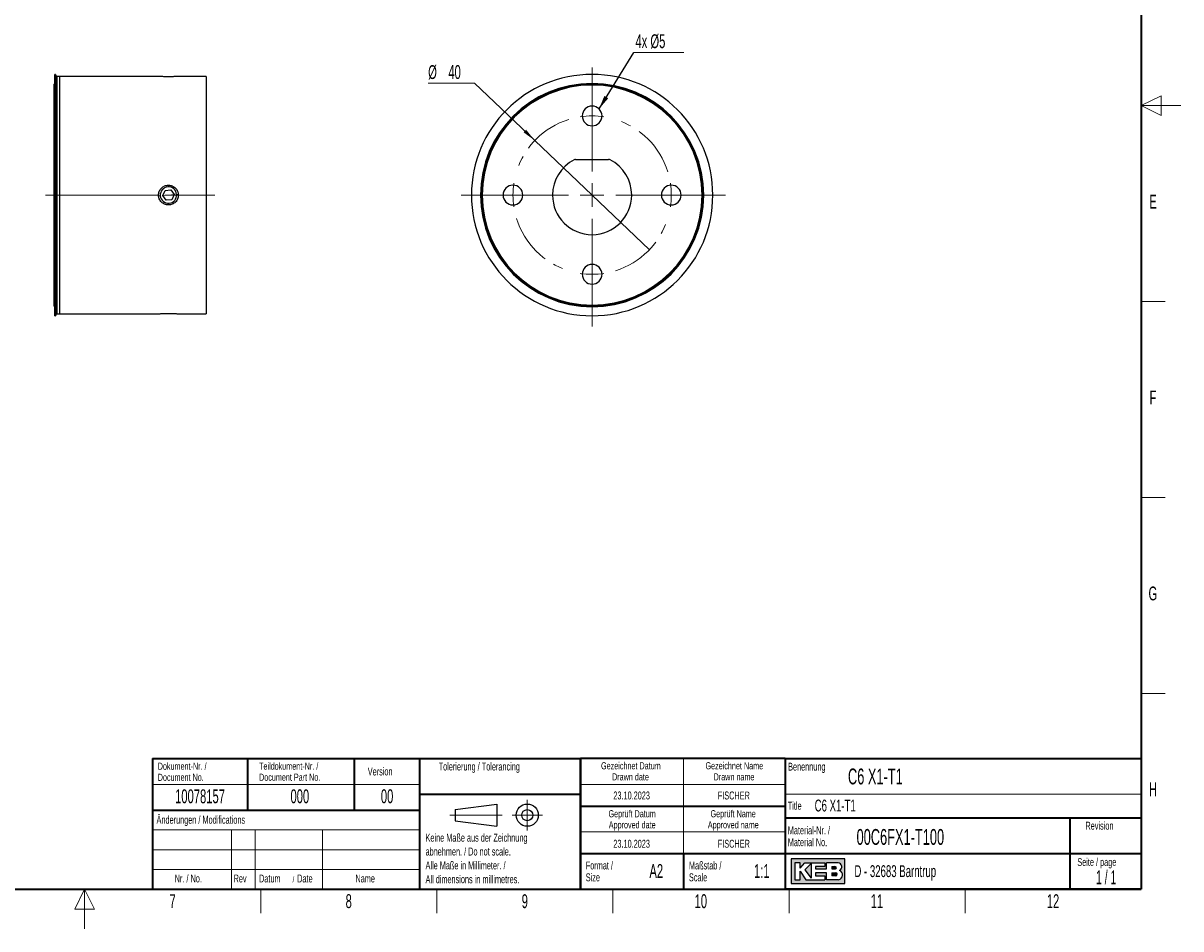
# Model space of a CAD drawing. Header units: millimetres. Extents: x 16 to 581, y 2 to 418.
# Tile 2 of 4: x 288 to 581, y 2 to 231. Entities that reach past the tile are written whole.
import ezdxf

# ---------------------------------------------------------------- set-up
doc = ezdxf.new("R2010")
doc.units = ezdxf.units.MM
doc.linetypes.add('CENTERX2', pattern=[20.319999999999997, 12.7, -2.54, 2.54, -2.54])
doc.layers.add('SLD-0', color=7, linetype='Continuous')
doc.styles.add('SLDTEXTSTYLE0', font='TXT', dxfattribs={"width": 0.605})
doc.styles.add('SLDTEXTSTYLE1', font='TXT', dxfattribs={"width": 0.563})
doc.dimstyles.new('SLDDIMSTYLE0', dxfattribs={"dimtxt": 3.5, "dimasz": 3.5, "dimexe": 0, "dimexo": 0.0625, "dimgap": 0.875, "dimtad": 0, "dimtih": 1, "dimtoh": 1, "dimrnd": 1e-09, "dimzin": 12, "dimdsep": 46, "dimtxsty": 'SLDTEXTSTYLE0', "dimblk1": 'NONE', "dimsah": 1, "dimcen": 0, "dimadec": 0, "dimazin": 3, "dimtfac": 1, "dimtmove": 0, "dimatfit": 3, "dimldrblk": 'NONE', "dimfxl": 1, "dimfrac": 2, "dimtolj": 1, "dimtzin": 12, "dimarcsym": 0})
doc.dimstyles.new('SLDDIMSTYLE2', dxfattribs={"dimtxt": 0.18, "dimasz": 3.5, "dimexe": 0, "dimexo": 0.0625, "dimgap": 0, "dimtad": 0, "dimtih": 1, "dimtoh": 1, "dimdec": 0, "dimrnd": 1e-09, "dimzin": 0, "dimdsep": 46, "dimtxsty": 'Standard', "dimsah": 1, "dimcen": 0.09, "dimadec": 0, "dimazin": 0, "dimtfac": 3.5, "dimtdec": 0, "dimtofl": 0, "dimtmove": 0, "dimatfit": 3, "dimfxl": 1, "dimfrac": 2, "dimtolj": 1, "dimtzin": 0, "dimarcsym": 0})

# ---------------------------------------------------------------- blocks, each defined once
blk = doc.blocks.new('_D_4')
at = {"color": 7, "linetype": 'Continuous', "lineweight": 0}
for p, q in [((402.5027240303, 215.7168732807), (390.802550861, 215.7168732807)), ((417.7517692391, 201.1945885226), (402.5027240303, 215.7168732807)), ((446.7178703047, 173.6089946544), (417.7517692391, 201.1945885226))]:
    blk.add_line(p, q, dxfattribs=at)
at = {"color": 7, "linetype": 'Continuous', "lineweight": 18}
blk.add_solid([(417.7517692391, 201.1945885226), (415.5344697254, 203.9414381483), (414.9000010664, 203.2752178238)], dxfattribs=at)
at = {"color": 7, "linetype": 'Continuous', "lineweight": 18, "char_height": 3.5, "attachment_point": 1, "style": 'SLDTEXTSTYLE0'}
for s, insert in [('%%c', (390.802550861, 220.2286103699)), ('40', (395.9055024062, 220.2383326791))]:
    blk.add_mtext(s, dxfattribs=dict(at, insert=insert))
blk = doc.blocks.new('_None')
blk = doc.blocks.new('SW_NOTE_0_1')
at = {"color": 0, "linetype": 'Continuous', "lineweight": 0}
blk.add_line((12.7157324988, 0), (0, 0), dxfattribs=at)
at = {"color": 0, "linetype": 'Continuous', "lineweight": 0, "insert": (0.4502282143, 4.5895417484), "char_height": 3.5, "attachment_point": 1, "style": 'SLDTEXTSTYLE0'}
blk.add_mtext('4x Ø5', dxfattribs=at)
blk = doc.blocks.new('SW_CENTERMARKSYMBOL_1')
at = {"color": 0, "linetype": 'Continuous', "lineweight": 18}
for p, q in [((20, 23), (20, 32.2557875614)), ((20, 20), (20, 23)), ((20, 20), (20, 17)), ((20, 6), (20, 17.1421356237)), ((20, 17), (20, 14.5)), ((20, 0), (20, 3)), ((-3, 0), (-13.0684757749, 0)), ((0, 0), (-3, 0)), ((0, 0), (3, 0)), ((14, 0), (2.8578643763, 0)), ((3, 0), (5.5, 0)), ((20, 0), (17, 0)), ((20, 0), (20, -3)), ((20, 0), (23, 0)), ((26, 0), (37.1421356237, 0)), ((37, 0), (34.5, 0)), ((40, 0), (37, 0)), ((40, 0), (43, 0)), ((43, 0), (53.6710930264, 0)), ((20, -6), (20, -17.1421356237)), ((20, -17), (20, -14.5)), ((20, -20), (20, -17)), ((20, -20), (20, -23)), ((20, -23), (20, -33.2271784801))]:
    blk.add_line(p, q, dxfattribs=at)
at = {"color": 0, "linetype": 'CENTERX2', "lineweight": 0}
for radius, start, end in [(20, 107.1887338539, 162.8112661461), (20.00000000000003, 17.1887338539, 72.8112661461), (20, 197.1887338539, 252.8112661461), (20.00000000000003, 287.1887338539, 342.8112661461)]:
    blk.add_arc((20, 0), radius, start, end, dxfattribs=at)
at = {"color": 0, "linetype": 'Continuous', "lineweight": 0}
for radius, start, end in [(19.99999999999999, 90, 98.594366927), (19.99999999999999, 81.405633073, 90), (19.99999999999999, 171.405633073, 180), (20.00000000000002, 360, 8.594366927), (19.99999999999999, 180, 188.594366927), (20.00000000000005, 351.405633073, 360), (19.99999999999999, 261.405633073, 270), (19.99999999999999, 270, 278.594366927)]:
    blk.add_arc((20, 0), radius, start, end, dxfattribs=at)

msp = doc.modelspace()

# ---------------------------------------------------------------- hatches: boundary and pattern name
at = {"linetype": 'Continuous'}
h = msp.add_hatch(color=7, dxfattribs=at)
h.paths.add_polyline_path([(482.5190865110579, 13.4562698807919), (496.0839819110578, 13.4562698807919), (496.0839819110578, 19.65736492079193), (482.5190865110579, 19.65736492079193)], flags=0)
edge = h.paths.add_edge_path(flags=0)
edge.add_arc((494.3188604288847, 15.61738520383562), 1.20464082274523, -81.72003226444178, 70.17096003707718, ccw=False)
edge.add_line((494.4923410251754, 14.42530131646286), (494.4800087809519, 14.42519098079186))
edge.add_line((494.4800087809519, 14.42519098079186), (491.4331606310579, 14.42519098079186))
edge.add_line((491.4331606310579, 14.42519098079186), (491.4331606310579, 16.16924896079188))
edge.add_line((491.4331606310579, 16.16924896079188), (488.720181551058, 16.16924896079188))
edge.add_line((488.720181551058, 16.16924896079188), (488.720181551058, 15.39411208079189))
edge.add_line((488.720181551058, 15.39411208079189), (491.0455921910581, 15.39411208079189))
edge.add_line((491.0455921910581, 15.39411208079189), (491.0455921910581, 14.42519098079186))
edge.add_line((491.0455921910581, 14.42519098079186), (486.2009866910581, 14.42519098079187))
edge.add_line((486.2009866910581, 14.42519098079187), (484.8444971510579, 16.55681740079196))
edge.add_line((484.8444971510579, 16.55681740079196), (484.8444971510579, 14.42519098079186))
edge.add_line((484.8444971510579, 14.42519098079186), (483.488007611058, 14.42519098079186))
edge.add_line((483.488007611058, 14.42519098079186), (483.488007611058, 18.6884438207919))
edge.add_line((483.488007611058, 18.6884438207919), (484.8444971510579, 18.6884438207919))
edge.add_line((484.8444971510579, 18.6884438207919), (484.8444971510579, 17.33195428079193))
edge.add_line((484.8444971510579, 17.33195428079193), (486.0072024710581, 18.6884438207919))
edge.add_line((486.0072024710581, 18.6884438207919), (491.0455921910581, 18.6884438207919))
edge.add_line((491.0455921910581, 18.6884438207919), (491.0455921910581, 17.71952272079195))
edge.add_line((491.0455921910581, 17.71952272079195), (488.720181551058, 17.71952272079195))
edge.add_line((488.720181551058, 17.71952272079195), (488.720181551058, 17.13817006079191))
edge.add_line((488.720181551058, 17.13817006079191), (491.4331606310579, 17.13817006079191))
edge.add_line((491.4331606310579, 17.13817006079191), (491.4331606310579, 18.6884438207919))
edge.add_line((491.4331606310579, 18.6884438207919), (494.424248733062, 18.68844382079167))
edge.add_line((494.424248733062, 18.68844382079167), (494.4256482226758, 18.68844382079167))
edge.add_line((494.4256482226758, 18.68844382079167), (494.4259454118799, 18.68845828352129))
edge.add_arc((494.2860949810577, 17.6743064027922), 1.023749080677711, -64.4589412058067, 82.14849338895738, ccw=False)
msp.add_hatch(color=7, dxfattribs=at).paths.add_polyline_path([(487.557476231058, 14.81275942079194), (487.557476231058, 18.49465960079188), (486.0072024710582, 16.94438584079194)], flags=0)
h = msp.add_hatch(color=7, dxfattribs=at)
edge = h.paths.add_edge_path(flags=0)
edge.add_line((492.7896501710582, 17.13817006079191), (493.6013652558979, 17.13817006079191))
edge.add_arc((493.6568434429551, 17.42884639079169), 0.2959232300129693, 259.1945394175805, 460.805460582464)
edge.add_line((493.6013652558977, 17.71952272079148), (492.7896501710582, 17.71952272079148))
edge.add_line((492.7896501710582, 17.71952272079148), (492.7896501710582, 17.13817006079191))
h = msp.add_hatch(color=7, dxfattribs=at)
edge = h.paths.add_edge_path(flags=0)
edge.add_line((492.7896501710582, 15.39411208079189), (493.7588584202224, 15.39411208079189))
edge.add_arc((493.7588584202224, 15.78168052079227), 0.3875684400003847, 270.0000000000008, 450.0000000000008)
edge.add_line((493.7588584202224, 16.16924896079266), (493.7386620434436, 16.16924896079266))
edge.add_line((493.7386620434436, 16.16924896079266), (492.7896501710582, 16.16924896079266))
edge.add_line((492.7896501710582, 16.16924896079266), (492.7896501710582, 15.39411208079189))

# ---------------------------------------------------------------- linework, layer by layer
at = {"color": 7, "linetype": 'Continuous', "lineweight": 35}
for p, q in [((571, 408), (571, 12)), ((321.116731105, 45.0000000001), (388.616731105, 45.0000000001)), ((321.116731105, 45.0000000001), (321.116731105, 32.0000000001)), ((345.116731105, 45.0000000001), (345.116731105, 32.0000000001)), ((372.116731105, 45.0000000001), (372.116731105, 32.0000000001)), ((388.616731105, 45.0000000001), (388.616731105, 32.0000000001)), ((388.616731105, 45), (429.3304509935, 45)), ((388.616731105, 45), (388.616731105, 36)), ((429.3304509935, 12), (429.3304509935, 45)), ((429.3304509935, 45), (429.3304509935, 12)), ((481, 45), (429.3304509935, 45)), ((481, 45), (481, 12)), ((481, 45), (481, 40.1053465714)), ((481, 45), (571, 45)), ((481, 45), (481, 12)), ((571, 45), (571, 12)), ((388.616731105, 36), (429.3304509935, 36)), ((388.616731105, 36), (388.616731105, 12)), ((429.3304509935, 33), (481, 33)), ((321.116731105, 31.9999999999), (321.116731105, 12)), ((321.116731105, 31.9999999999), (388.616731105, 31.9999999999)), ((388.616731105, 31.9999999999), (388.616731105, 12)), ((571, 30), (481, 30)), ((553, 12), (553, 30)), ((429.3304509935, 21), (481, 21)), ((455.3304509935, 21), (455.3304509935, 12)), ((481, 21), (553, 21)), ((553, 21), (571, 21)), ((37, 12), (571, 12)), ((321.116731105, 12), (388.616731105, 12)), ((388.616731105, 12), (429.3304509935, 12)), ((429.3304509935, 12), (481, 12)), ((571, 12), (481, 12))]:
    msp.add_line(p, q, dxfattribs=at)
at = {"color": 7, "linetype": 'Continuous', "lineweight": 25}
for p, q in [((296.6769724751, 217.9017915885), (296.4769724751, 217.9017915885)), ((296.4769724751, 187.4017915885), (296.4769724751, 217.9017915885)), ((296.6768708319, 217.8917102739), (296.6768708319, 187.4017915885)), ((296.6769724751, 187.4017915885), (296.6769724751, 217.9017915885)), ((297.6769724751, 217.4017915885), (297.0769724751, 217.4017915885)), ((297.0769724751, 187.4017915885), (297.0769724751, 217.4017915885)), ((322.6769724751, 217.4017915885), (297.6769724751, 217.4017915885)), ((297.6769724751, 217.4017915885), (297.6769724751, 187.4017915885)), ((334.6769724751, 217.4017915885), (327.6769724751, 217.4017915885)), ((334.6769724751, 217.4017915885), (334.6769724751, 187.4017915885)), ((296.4769724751, 215.6017915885), (296.2769724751, 215.4517915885)), ((296.2769724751, 187.4017915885), (296.2769724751, 215.4517915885)), ((428.063489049, 196.4017915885), (436.4061504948, 196.4017915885)), ((296.2769724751, 159.3517915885), (296.2769724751, 187.4017915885)), ((296.4769724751, 156.9017915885), (296.4769724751, 187.4017915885)), ((296.6768708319, 187.4017915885), (296.6768708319, 156.9118729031)), ((296.6769724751, 156.9017915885), (296.6769724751, 187.4017915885)), ((297.0769724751, 157.4017915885), (297.0769724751, 187.4017915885)), ((297.6769724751, 187.4017915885), (297.6769724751, 157.4017915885)), ((323.7383392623, 187.2848904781), (324.3564165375, 188.5892339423)), ((324.5588952, 186.0974481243), (323.7383392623, 187.2848904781)), ((324.3564165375, 188.5892339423), (325.7950497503, 188.7061350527)), ((325.7950497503, 188.7061350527), (326.615605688, 187.5186926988)), ((326.615605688, 187.5186926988), (325.9975284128, 186.2143492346)), ((334.6769724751, 187.4017915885), (334.6769724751, 157.4017915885)), ((325.9975284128, 186.2143492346), (324.5588952, 186.0974481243)), ((296.2769724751, 159.3517915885), (296.4769724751, 159.2017915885)), ((296.4769724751, 156.9017915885), (296.6769724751, 156.9017915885)), ((297.0769724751, 157.4017915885), (297.6769724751, 157.4017915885)), ((297.6769724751, 157.4017915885), (322.6769724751, 157.4017915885)), ((327.6769724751, 157.4017915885), (334.6769724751, 157.4017915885)), ((321.116731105, 32.0000000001), (388.616731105, 32.0000000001))]:
    msp.add_line(p, q, dxfattribs=at)
at = {"color": 7, "linetype": 'Continuous', "lineweight": 18}
for p, q in [((576, 212.5), (571, 210)), ((576, 207.5), (576, 212.5)), ((581, 210), (571, 210)), ((571, 210), (576, 207.5)), ((296.2769724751, 187.4017915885), (296.4769724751, 187.4017915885)), ((296.6769724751, 187.4017915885), (296.4769724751, 187.4017915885)), ((296.6769724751, 187.4017915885), (297.0769724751, 187.4017915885)), ((297.6769724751, 187.4017915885), (297.0769724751, 187.4017915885)), ((322.6769724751, 187.4017915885), (297.6769724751, 187.4017915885)), ((323.1167630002, 187.2343821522), (322.6851854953, 187.1993128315)), ((325.1769724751, 187.4017915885), (323.7383392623, 187.2848904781)), ((325.1769724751, 187.4017915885), (326.615605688, 187.5186926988)), ((327.2371819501, 187.5692010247), (327.668759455, 187.6042703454)), ((334.6769724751, 187.4017915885), (327.6769724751, 187.4017915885)), ((404.1848197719, 187.4017915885), (404.0348197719, 187.4017915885)), ((404.4348197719, 187.4017915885), (404.2848197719, 187.4017915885)), ((460.0348197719, 187.4017915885), (460.1848197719, 187.4017915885)), ((460.2848197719, 187.4017915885), (460.4348197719, 187.4017915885)), ((577, 160.5), (571, 160.5)), ((577, 111), (571, 111)), ((577, 61.5), (571, 61.5)), ((455.3304509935, 45), (455.3304509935, 38.5)), ((321.116731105, 38.5000000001), (388.616731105, 38.5000000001)), ((429.3304509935, 38.5), (481, 38.5)), ((455.3304509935, 38.5), (455.3304509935, 33)), ((481, 36), (571, 36)), ((455.3304509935, 33), (455.3304509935, 26.5)), ((321.116731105, 27), (388.616731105, 27)), ((341.116731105, 27), (341.116731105, 12)), ((347.116731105, 27), (347.116731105, 12)), ((364.116731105, 27), (364.116731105, 12)), ((429.3304509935, 26.5), (481, 26.5)), ((455.3304509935, 26.5), (455.3304509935, 21)), ((321.116731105, 22), (388.616731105, 22)), ((321.116731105, 17), (388.616731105, 17)), ((304, 12), (301.5, 7)), ((304, 2), (304, 12)), ((306.5, 7), (304, 12)), ((348.5, 6), (348.5, 12)), ((393, 6), (393, 12)), ((437.5, 6), (437.5, 12)), ((482, 6), (482, 12)), ((526.5, 6), (526.5, 12)), ((301.5, 7), (306.5, 7))]:
    msp.add_line(p, q, dxfattribs=at)
at = {"color": 7, "linetype": 'CENTERX2', "lineweight": 18}
msp.add_line((336.9234719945, 187.4017915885), (294.0769724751, 187.4017915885), dxfattribs=at)
at = {"color": 7, "linetype": 'Continuous', "lineweight": 25}
for centre, radius, start, end in [((297.1768708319, 217.8917102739), 0.5000000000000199, 181.1553118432, 258.4749283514), ((432.2348197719, 187.4017915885), 30.5, 0, 180), ((432.2348197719, 187.4017915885), 28.20000000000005, 0, 180), ((432.2348197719, 187.4017915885), 28.05000000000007, 0, 180), ((432.2348197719, 187.4017915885), 27.94999999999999, 0, 180), ((432.2348197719, 187.4017915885), 27.80000000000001, 0, 180), ((432.2348197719, 207.4017915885), 2.5, 0, 180), ((432.2348197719, 207.4017915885), 2.5, 180, 0), ((432.2348197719, 187.4017915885), 10.00000000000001, 116.9623889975, 180), ((428.063489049, 195.6017915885), 0.8000000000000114, 90, 116.9623889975), ((436.4061504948, 195.6017915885), 0.8000000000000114, 63.0376110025, 90), ((432.2348197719, 187.4017915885), 10.00000000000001, 0, 63.0376110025), ((325.1769724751, 187.4017915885), 2.067000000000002, 4.6455596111, 184.6455596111), ((325.1769724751, 187.4017915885), 2.067000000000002, 184.6455596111, 4.6455596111), ((432.2348197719, 187.4017915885), 30.5, 180, 0), ((432.2348197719, 187.4017915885), 28.20000000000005, 180, 0), ((432.2348197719, 187.4017915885), 28.05000000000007, 180, 0), ((432.2348197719, 187.4017915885), 27.94999999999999, 180, 0), ((432.2348197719, 187.4017915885), 27.80000000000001, 180, 0), ((412.2348197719, 187.4017915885), 2.499999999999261, 0, 180), ((412.2348197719, 187.4017915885), 2.499999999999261, 180, 0), ((432.2348197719, 187.4017915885), 10, 180, 0), ((452.2348197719, 187.4017915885), 2.5, 0, 180), ((452.2348197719, 187.4017915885), 2.5, 180, 0), ((432.2348197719, 167.4017915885), 2.5, 0, 180), ((432.2348197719, 167.4017915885), 2.5, 180, 0), ((297.1768708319, 156.9118729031), 0.5000000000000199, 101.5250716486, 178.8446881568)]:
    msp.add_arc(centre, radius, start, end, dxfattribs=at)
for points, knots in [([(327.6769724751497, 217.4017915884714), (327.6759537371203, 217.4017058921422), (327.6739183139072, 217.4015346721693), (327.6573470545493, 217.4001576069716), (327.626483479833, 217.3976199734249), (327.5734530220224, 217.3933101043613), (327.4631369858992, 217.3846271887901), (327.2694696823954, 217.3701743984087), (326.9568145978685, 217.3497076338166), (326.5762723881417, 217.3292403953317), (326.1414037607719, 217.3118402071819), (325.6698663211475, 217.3001968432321), (325.178819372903, 217.2960841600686), (324.6877414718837, 217.3001351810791), (324.2158658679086, 217.3117317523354), (323.7806484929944, 217.3290993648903), (323.3996749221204, 217.3495544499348), (323.0864622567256, 217.3700353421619), (322.8924388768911, 217.3844979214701), (322.7816923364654, 217.3932215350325), (322.7220974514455, 217.3980739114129), (322.6840376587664, 217.4012035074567), (322.679324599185, 217.4015958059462), (322.6769724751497, 217.4017915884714)], [0, 0, 0, 0, 0.0208121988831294, 0.0415824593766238, 0.0623997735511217, 0.093701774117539, 0.1250161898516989, 0.1875333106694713, 0.2498671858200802, 0.3124966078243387, 0.3747618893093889, 0.4373660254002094, 0.4997577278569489, 0.5622042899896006, 0.6247895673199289, 0.6870721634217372, 0.7497076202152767, 0.812014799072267, 0.8745585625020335, 0.9057479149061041, 0.937059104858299, 0.9685883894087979, 1, 1, 1, 1]), ([(322.6769724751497, 187.4017915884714), (322.677991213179, 187.4562406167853), (322.6800266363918, 187.5650289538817), (322.6965978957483, 187.7275838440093), (322.727461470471, 187.9158042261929), (322.7804919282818, 188.1278820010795), (322.8908079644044, 188.436373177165), (323.0844752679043, 188.7990119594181), (323.3971303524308, 189.1802386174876), (323.7776725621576, 189.4928848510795), (324.2125411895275, 189.7257071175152), (324.6840786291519, 189.869178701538), (325.1751255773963, 189.9178897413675), (325.6662034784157, 189.869917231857), (326.1380790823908, 189.727083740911), (326.573296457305, 189.4948802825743), (326.9542700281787, 189.1827751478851), (327.2674826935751, 188.8019794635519), (327.4615060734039, 188.4399363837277), (327.5722526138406, 188.131785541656), (327.6318474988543, 187.8928760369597), (327.6699072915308, 187.6486990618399), (327.6746203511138, 187.483991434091), (327.6769724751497, 187.4017915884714)], [0, 0, 0, 0, 0.0208121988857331, 0.0415824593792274, 0.0623997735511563, 0.0937017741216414, 0.1250161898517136, 0.1875333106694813, 0.2498671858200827, 0.312496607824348, 0.374761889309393, 0.4373660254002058, 0.4997577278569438, 0.5622042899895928, 0.6247895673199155, 0.6870721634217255, 0.749707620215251, 0.8120147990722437, 0.8745585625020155, 0.9057479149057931, 0.9370591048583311, 0.9685883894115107, 1, 1, 1, 1]), ([(327.6769724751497, 187.4017915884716), (327.6759496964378, 187.3472337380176), (327.6739062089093, 187.2382284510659), (327.6572688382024, 187.075351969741), (327.6262937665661, 186.8868357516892), (327.5730971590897, 186.6744952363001), (327.462745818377, 186.3664501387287), (327.2688513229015, 186.0036045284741), (326.9563677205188, 185.622890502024), (326.575127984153, 185.3099392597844), (326.1403438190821, 185.0773780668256), (325.6683342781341, 184.9341330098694), (325.1770807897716, 184.8856545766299), (324.6864149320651, 184.9339564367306), (324.2140770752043, 185.0772297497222), (323.7793598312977, 185.3095215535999), (323.3981431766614, 185.6223703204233), (323.0851898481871, 186.0033829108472), (322.8913700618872, 186.3660926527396), (322.7809165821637, 186.67412145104), (322.7215813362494, 186.9122672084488), (322.683926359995, 187.1555815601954), (322.6792904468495, 187.3197212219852), (322.6769724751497, 187.4017915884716)], [0, 0, 0, 0, 0.0208536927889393, 0.0416651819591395, 0.0625239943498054, 0.0938612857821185, 0.1252110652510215, 0.1875002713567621, 0.2501468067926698, 0.3124820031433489, 0.3750226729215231, 0.4375553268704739, 0.4998929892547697, 0.5625366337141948, 0.6248238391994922, 0.6874395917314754, 0.7498695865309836, 0.8123117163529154, 0.8749168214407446, 0.9060964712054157, 0.9372763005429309, 0.9686379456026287, 1, 1, 1, 1]), ([(322.6769724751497, 157.4017915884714), (322.6779912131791, 157.4018772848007), (322.6800266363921, 157.4020485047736), (322.6965978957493, 157.4034255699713), (322.7274614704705, 157.4059632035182), (322.7804919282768, 157.4102730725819), (322.8908079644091, 157.4189559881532), (323.0844752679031, 157.4334087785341), (323.3971303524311, 157.4538755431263), (323.7776725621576, 157.4743427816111), (324.2125411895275, 157.4917429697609), (324.684078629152, 157.5033863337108), (325.1751255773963, 157.5074990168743), (325.6662034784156, 157.5034479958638), (326.138079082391, 157.4918514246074), (326.5732964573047, 157.4744838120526), (326.9542700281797, 157.454028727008), (327.2674826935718, 157.4335478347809), (327.4615060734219, 157.4190852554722), (327.5722526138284, 157.4103616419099), (327.6318474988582, 157.4055092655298), (327.6699072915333, 157.4023796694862), (327.6746203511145, 157.4019873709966), (327.6769724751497, 157.4017915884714)], [0, 0, 0, 0, 0.0208121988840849, 0.0415824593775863, 0.0623997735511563, 0.09370177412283, 0.1250161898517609, 0.1875333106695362, 0.2498671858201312, 0.3124966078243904, 0.3747618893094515, 0.4373660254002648, 0.4997577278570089, 0.5622042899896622, 0.6247895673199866, 0.687072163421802, 0.7497076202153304, 0.812014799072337, 0.8745585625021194, 0.9057479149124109, 0.9370591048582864, 0.9685883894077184, 1, 1, 1, 1])]:
    msp.add_open_spline(points, degree=3, knots=knots, dxfattribs=at)
at = {"layer": 'SLD-0', "lineweight": 25}
for p, q in [((397.6396209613, 32.1246449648), (408.1396209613, 33.5246449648)), ((408.1396209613, 33.5246449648), (408.1396209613, 27.9246449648)), ((397.6396209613, 32.1246449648), (397.6396209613, 29.3246449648)), ((397.6396209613, 29.3246449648), (408.1396209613, 27.9246449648))]:
    msp.add_line(p, q, dxfattribs=at)
at = {"layer": 'SLD-0', "lineweight": 18}
for p, q in [((415.8396209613, 34.5746449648), (415.8396209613, 26.8746449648)), ((396.2396209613, 30.7246449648), (409.5396209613, 30.7246449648)), ((411.9896209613, 30.7246449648), (419.6896209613, 30.7246449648))]:
    msp.add_line(p, q, dxfattribs=at)
at = {"layer": 'SLD-0', "linetype": 'Continuous'}
for p, q in [((496.0839819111, 19.6573649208), (482.5190865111, 19.6573649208)), ((482.5190865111, 19.6573649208), (482.5190865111, 13.4562698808)), ((484.8444971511, 18.6884438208), (483.4880076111, 18.6884438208)), ((483.4880076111, 18.6884438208), (483.4880076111, 14.4251909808)), ((484.8444971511, 17.3319542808), (486.0072024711, 18.6884438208)), ((484.8444971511, 17.3319542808), (484.8444971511, 18.6884438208)), ((486.0072024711, 18.6884438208), (491.0455921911, 18.6884438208)), ((487.5574762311, 18.4946596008), (486.0072024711, 16.9443858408)), ((487.5574762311, 18.4946596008), (487.5574762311, 14.8127594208)), ((488.7201815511, 17.7195227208), (488.7201815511, 17.1381700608)), ((491.0455921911, 17.7195227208), (488.7201815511, 17.7195227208)), ((491.0455921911, 18.6884438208), (491.0455921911, 17.7195227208)), ((494.4242487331, 18.6884438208), (491.4331606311, 18.6884438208)), ((491.4331606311, 17.1381700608), (491.4331606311, 18.6884438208)), ((492.7896501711, 17.7195227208), (493.6013652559, 17.7195227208)), ((492.7896501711, 17.7195227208), (492.7896501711, 17.1381700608)), ((494.4242487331, 18.6884438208), (494.4256482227, 18.6884438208)), ((494.4256482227, 18.6884438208), (494.4259454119, 18.6884582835)), ((496.0839819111, 13.4562698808), (496.0839819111, 19.6573649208)), ((484.8444971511, 14.4251909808), (484.8444971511, 16.5568174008)), ((484.8444971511, 16.5568174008), (486.2009866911, 14.4251909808)), ((486.0072024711, 16.9443858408), (487.5574762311, 14.8127594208)), ((488.7201815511, 17.1381700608), (491.4331606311, 17.1381700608)), ((488.7201815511, 16.1692489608), (488.7201815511, 15.3941120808)), ((491.4331606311, 16.1692489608), (488.7201815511, 16.1692489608)), ((488.7201815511, 15.3941120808), (491.0455921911, 15.3941120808)), ((491.0455921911, 15.3941120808), (491.0455921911, 14.4251909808)), ((491.4331606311, 14.4251909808), (491.4331606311, 16.1692489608)), ((492.7896501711, 17.1381700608), (493.6013652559, 17.1381700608)), ((492.7896501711, 16.1692489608), (493.7588584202, 16.1692489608)), ((492.7896501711, 16.1692489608), (492.7896501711, 15.3941120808)), ((493.7588584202, 15.3941120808), (492.7896501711, 15.3941120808)), ((493.7386620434, 16.1692489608), (493.7588584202, 16.1692489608)), ((482.5190865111, 13.4562698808), (496.0839819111, 13.4562698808)), ((483.4880076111, 14.4251909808), (484.8444971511, 14.4251909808)), ((486.2009866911, 14.4251909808), (491.0455921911, 14.4251909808)), ((494.480008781, 14.4251909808), (491.4331606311, 14.4251909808)), ((494.480008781, 14.4251909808), (494.4923410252, 14.4253013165))]:
    msp.add_line(p, q, dxfattribs=at)
at = {"layer": 'SLD-0'}
for p, q in [((494.4242487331, 18.6884438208), (494.4256482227, 18.6884438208)), ((494.4256482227, 18.6884438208), (494.4259454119, 18.6884582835)), ((494.480008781, 14.4251909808), (494.4923410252, 14.4253013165))]:
    msp.add_line(p, q, dxfattribs=at)
at = {"layer": 'SLD-0', "lineweight": 25}
for radius in [2.800000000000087, 1.400000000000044]:
    msp.add_circle((415.8396209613, 30.7246449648), radius, dxfattribs=at)
at = {"layer": 'SLD-0', "linetype": 'Continuous'}
for centre, radius, start, end in [((493.656843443, 17.4288463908), 0.2959232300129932, 259.1945394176, 100.8054605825), ((494.2860949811, 17.6743064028), 1.023749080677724, 295.5410587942, 82.148493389), ((493.7588584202, 15.7816805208), 0.3875684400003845, 270, 90), ((494.3188604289, 15.6173852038), 1.204640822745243, 278.2799677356, 70.1709600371)]:
    msp.add_arc(centre, radius, start, end, dxfattribs=at)

# ---------------------------------------------------------------- block references
at = {"color": 7, "linetype": 'Continuous', "lineweight": 0}
for name, p in [('SW_NOTE_0_1', (442.7356257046, 223.4385802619)), ('SW_CENTERMARKSYMBOL_1', (412.2348197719, 187.4017915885))]:
    msp.add_blockref(name, p, dxfattribs=at)

# ---------------------------------------------------------------- texts
at = {"color": 7, "linetype": 'Continuous', "lineweight": 0, "char_height": 3.5, "attachment_point": 2, "style": 'SLDTEXTSTYLE0'}
for s, insert in [('E', (573.9815679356, 187.5010772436)), ('F', (573.9536166, 138.0010772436)), ('G', (573.9353873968, 88.5010772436)), ('H', (573.9596929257, 39.0010772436)), ('7', (326.2277123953, 10.7429955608)), ('8', (370.7277123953, 10.7429955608)), ('9', (415.2277123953, 10.7429955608)), ('10', (459.7034068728, 10.7429955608)), ('11', (504.2034068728, 10.7429955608)), ('12', (548.7034068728, 10.7429955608))]:
    msp.add_mtext(s, dxfattribs=dict(at, insert=insert))
at = {"layer": 'SLD-0'}
for s, insert, char_height, attachment_point, style in [('Dokument-Nr. /', (322.4706948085, 43.9891162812), 1.8, 1, 'SLDTEXTSTYLE0'), ('Teildokument-Nr. /', (348.0721201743, 44.0073193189), 1.8, 1, 'SLDTEXTSTYLE0'), ('Tolerierung / Tolerancing', (393.4602576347, 44.0145789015), 2, 1, 'SLDTEXTSTYLE0'), ('Gezeichnet Datum', (442.0254468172, 44.103942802), 1.8, 2, 'SLDTEXTSTYLE0'), ('Gezeichnet Name', (468.1708434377, 44.1039425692), 1.8, 2, 'SLDTEXTSTYLE0'), ('Benennung', (481.7636716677, 43.9908879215), 2, 1, 'SLDTEXTSTYLE0'), ('Document No.', (322.4706948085, 41.189116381), 1.8, 1, 'SLDTEXTSTYLE0'), ('Document Part No.', (348.0721201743, 41.2073194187), 1.8, 1, 'SLDTEXTSTYLE0'), ('Version', (375.5452394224, 42.7601484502), 2, 1, 'SLDTEXTSTYLE0'), ('Drawn date', (441.9302899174, 41.3039429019), 1.8, 2, 'SLDTEXTSTYLE0'), ('Drawn name', (468.0870934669, 41.303942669), 1.8, 2, 'SLDTEXTSTYLE0'), ('C6 X1-T1', (496.8826865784, 42.5045192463), 4, 1, 'SLDTEXTSTYLE0'), ('10078157', (333.1557203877, 37.2429898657), 3.5, 2, 'SLDTEXTSTYLE0'), ('000', (358.3766861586, 37.2429898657), 3.5, 2, 'SLDTEXTSTYLE0'), ('00', (380.4240130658, 37.2527124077), 3.5, 2, 'SLDTEXTSTYLE0'), ('23.10.2023', (442.2203041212, 36.6989570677), 2, 2, 'SLDTEXTSTYLE0'), ('FISCHER', (468.0382389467, 36.6989570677), 2, 2, 'SLDTEXTSTYLE0'), ('Title', (481.6797653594, 34.1107265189), 2, 1, 'SLDTEXTSTYLE0'), ('C6 X1-T1', (488.4718701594, 34.6564983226), 3, 1, 'SLDTEXTSTYLE0'), ('Änderungen / Modifications', (322.1698388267, 30.5619096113), 2, 1, 'SLDTEXTSTYLE0'), ('Approved date', (442.3620221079, 29.1851256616), 1.8, 2, 'SLDTEXTSTYLE0'), ('Geprüft Datum', (442.349366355, 31.9851255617), 1.8, 2, 'SLDTEXTSTYLE0'), ('Approved name', (467.900256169, 29.1851256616), 1.8, 2, 'SLDTEXTSTYLE0'), ('Geprüft Name', (467.8761939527, 31.9851255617), 1.8, 2, 'SLDTEXTSTYLE0'), ('Material-Nr. /', (481.6797653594, 27.8878268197), 2, 1, 'SLDTEXTSTYLE0'), ('00C6FX1-T100', (499.0565356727, 27.2215604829), 4, 1, 'SLDTEXTSTYLE0'), ('Revision', (556.8965220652, 29.0591225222), 2, 1, 'SLDTEXTSTYLE0'), ('Keine Maße aus der Zeichnung', (390.1404191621, 26.0307047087), 2, 1, 'SLDTEXTSTYLE0'), ('23.10.2023', (442.2203041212, 24.5048723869), 2, 2, 'SLDTEXTSTYLE0'), ('FISCHER', (468.0382389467, 24.5048723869), 2, 2, 'SLDTEXTSTYLE0'), ('Material No.', (481.6797653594, 24.8878267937), 2, 1, 'SLDTEXTSTYLE0'), ('abnehmen. / Do not scale.', (390.1404191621, 22.5307046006), 2, 1, 'SLDTEXTSTYLE0'), ('Alle Maße in Millimeter. /', (390.1404191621, 19.0307044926), 2, 1, 'SLDTEXTSTYLE0'), ('Format /', (430.6250939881, 19.0115942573), 2, 1, 'SLDTEXTSTYLE0'), ('A2', (448.4493349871, 18.3608999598), 3.5, 2, 'SLDTEXTSTYLE0'), ('Maßstab /', (456.7028556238, 19.0115944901), 2, 1, 'SLDTEXTSTYLE0'), ('1:1', (475.1098944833, 18.3609001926), 3.5, 2, 'SLDTEXTSTYLE0'), ('D - 32683 Barntrup', (498.5202035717, 18.0786992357), 3, 1, 'SLDTEXTSTYLE0'), ('Seite / page', (554.8390568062, 19.8830679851), 2, 1, 'SLDTEXTSTYLE0'), ('Nr. / No.', (326.7531858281, 15.7243863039), 2, 1, 'SLDTEXTSTYLE0'), ('Rev', (341.6350602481, 15.7243863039), 2, 1, 'SLDTEXTSTYLE0'), ('Datum', (348.0629406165, 15.7243863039), 2, 1, 'SLDTEXTSTYLE0'), ('/', (356.5459265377, 15.2242968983), 1.5, 1, 'SLDTEXTSTYLE0'), ('Date', (357.7021767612, 15.7243863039), 2, 1, 'SLDTEXTSTYLE0'), ('Name', (372.4275491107, 15.7290047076), 2, 1, 'SLDTEXTSTYLE0'), ('All dimensions in millimetres.', (390.1404191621, 15.5307043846), 2, 1, 'SLDTEXTSTYLE0'), ('Size', (430.6250939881, 16.0115942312), 2, 1, 'SLDTEXTSTYLE0'), ('Scale', (456.7028556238, 16.011594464), 2, 1, 'SLDTEXTSTYLE0'), ('1 / 1', (562.1297679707, 16.7706515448), 3.5, 2, 'SLDTEXTSTYLE1')]:
    msp.add_mtext(s, dxfattribs=dict(at, insert=insert, char_height=char_height, attachment_point=attachment_point, style=style))

# ---------------------------------------------------------------- dimensions: what is measured, and where the dimension line sits
at = {"color": 7, "linetype": 'Continuous', "lineweight": 18}
dim = msp.add_diameter_dim_2p(p1=(446.7178703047, 173.6089946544), p2=(417.7517692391, 201.1945885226), dimstyle='SLDDIMSTYLE0', dxfattribs=at)
dim.commit()
dim.dimension.update_dxf_attribs({"geometry": '_D_4', "text_midpoint": (396.0276374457, 218.4877067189), "dimtype": 163})

# ---------------------------------------------------------------- leaders
at = {"color": 7, "linetype": 'Continuous', "lineweight": 0}
msp.add_leader([(433.9874342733, 209.1845822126), (442.7356257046, 223.4385802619)], dimstyle='SLDDIMSTYLE2', dxfattribs=at)

doc.saveas('drawing.dxf')
